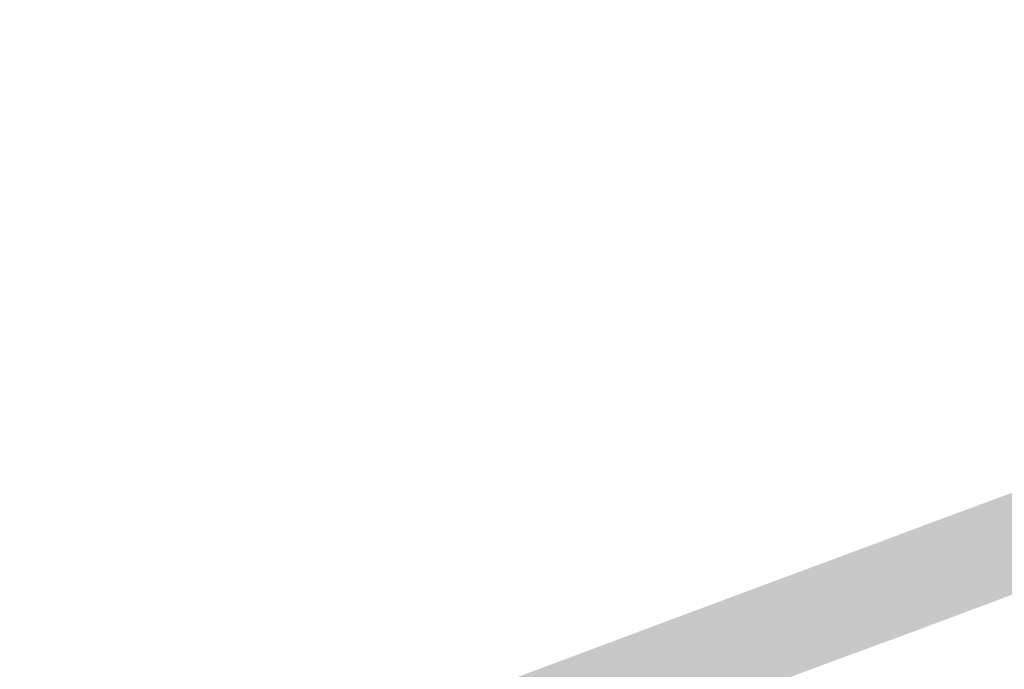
# Model space of a CAD drawing. Header units: metres. Extents: x 124582 to 143330, y 393481 to 406815.
# Tile 29 of 134: x 132951 to 133019, y 395735 to 395779. Entities that reach past the tile are written whole.
import ezdxf

# ---------------------------------------------------------------- set-up
doc = ezdxf.new("R2010")
doc.units = ezdxf.units.M
doc.header["$MEASUREMENT"] = 0
doc.layers.add('ir-ARC-asfalt-hoofdwegen-te inspecteren', color=5, linetype='Continuous', lineweight=0)

msp = doc.modelspace()

# ---------------------------------------------------------------- hatches: boundary and pattern name
at = {"layer": 'ir-ARC-asfalt-hoofdwegen-te inspecteren', "linetype": 'Continuous', "lineweight": 13}
h = msp.add_hatch(color=5, dxfattribs=at)
h.paths.add_polyline_path([(132956.874, 395713.59), (132954.229, 395717.38), (132951.433, 395721.373), (132952.6, 395721.931), (132953.79, 395722.453), (132954.759, 395722.83), (132961.066, 395725.182), (132971.662, 395729.119), (132973.988, 395729.998), (133000, 395739.721), (133010.201, 395743.511), (133013.604, 395744.79), (133020.569, 395747.365), (133056.92, 395761.007), (133062.465, 395763.038), (133074.865, 395767.728), (133087.283, 395772.101), (133098.849, 395776.067), (133108.129, 395779.201), (133110.231, 395772.989), (133108.106, 395772.269), (133102.635, 395770.479), (133086.819, 395765.075), (133084.961, 395764.397), (133077.59, 395761.754), (133070.238, 395759.052), (133061.295, 395755.692), (133058.019, 395754.462), (133050.779, 395751.742), (133043.769, 395749.123), (133037.494, 395746.744), (133035.648, 395746.059), (133034.849, 395745.743), (133012.186, 395737.272), (133008.757, 395736.01), (133006.427, 395735.152), (133000, 395732.751), (132993.632, 395730.38), (132988.617, 395728.503), (132972.173, 395722.381), (132968.495, 395720.693), (132964.904, 395718.825), (132960.809, 395716.33)])
h.paths.add_polyline_path([(132954.533, 395717.178), (132954.229, 395717.38), (132954.148, 395717.759), (132954.357, 395718.085), (132956.938, 395719.649), (132957.369, 395719.688), (132957.598, 395719.321), (132957.374, 395718.951), (132954.893, 395717.232)], flags=16)

doc.saveas('drawing.dxf')
